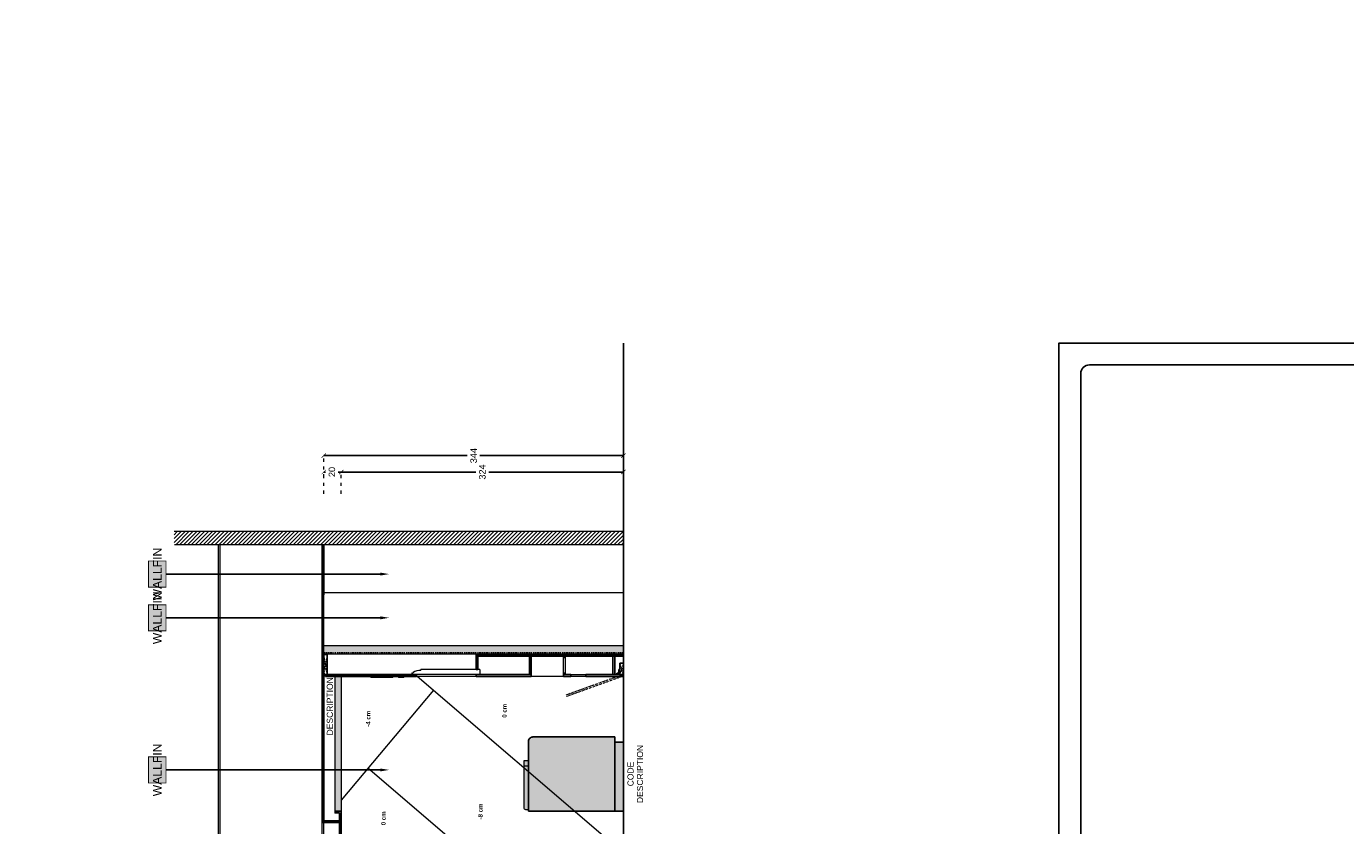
# Model space of a CAD drawing. Header units: centimetres. Extents: x -2854 to 18796, y -762 to 9238.
# Tile 64 of 166: x -1339 to 175, y 1927 to 2844. Entities that reach past the tile are written whole.
import ezdxf
from ezdxf import colors
from ezdxf.entities.mleader import LeaderData, LeaderLine
from ezdxf.enums import TextEntityAlignment as Align
from ezdxf.math import Vec2, Vec3

# ---------------------------------------------------------------- set-up
doc = ezdxf.new("R2010")
doc.units = ezdxf.units.CM
doc.header["$LTSCALE"] = 0.3
for name, pattern in [('ACAD_ISO03W100', [30, 12, -18]), ('CONTINU', [0]), ('DASHED', [0.6, 0.3, -0.3])]:
    doc.linetypes.add(name, pattern=pattern)
for name, color, linetype, lineweight in [('KK_ARC_WALL 0.13', 252, 'Continuous', 13), ('KK_ARC_WALL 0.2', 3, 'Continuous', 20), ('KK_ARC_WALL DETAIL 0.09', 253, 'Continuous', 9), ('KK_DIM', 253, 'Continuous', 5), ('KK_FUR_DET', 251, 'Continuous', 9), ('KK_FUR_PROJECTION', 9, 'ACAD_ISO03W100', 9), ('KK_FUR_TXT', 251, 'Continuous', 9), ('XR_DEM_GENERIC', 215, 'Continuous', 13), ('XR_EXIST_WALLS_0.05', 4, 'Continuous', 5), ('XR_EXIST_WALLS_0.2', 2, 'Continuous', 20)]:
    doc.layers.add(name, color=color, linetype=linetype, lineweight=lineweight)
doc.layers.add('KK_ARC_WALL HATCH', color=7, linetype='Continuous', true_color=0xc8c8c8)
doc.layers.add('KK_Defpoints', color=40, linetype='Continuous', plot=False)
for name, color, linetype in [('KK_FIN_WALLS', 7, 'Continuous'), ('KK_FUR_HATCH', 253, 'Continuous'), ('KK_NEW_WALLS 0.2', 3, 'Continuous'), ('MMT-LAYOUT ANNOTATION', 7, 'Continuous'), ('XR_EXIST_WALL_HATCH', 253, 'Continuous')]:
    doc.layers.add(name, color=color, linetype=linetype)
doc.styles.add('KIKO Milano_Bold', font='Arial Bold.ttf')
doc.styles.add('KIKO Milano_Light', font='Arial.ttf')
doc.styles.get("Standard").update_dxf_attribs({"font": 'Arial.ttf'})
doc.dimstyles.new('KIKO', dxfattribs={"dimtxt": 1.5, "dimasz": 1, "dimexe": 0, "dimexo": 2, "dimgap": 0.7, "dimtad": 0, "dimtih": 1, "dimtoh": 1, "dimdec": 0, "dimzin": 0, "dimtxsty": 'KIKO Milano_Light', "dimblk": 'ARCHTICK', "dimcen": 0.09, "dimadec": 1, "dimazin": 0, "dimtfac": 1, "dimtdec": 0, "dimtix": 1, "dimtofl": 0, "dimtmove": 0, "dimatfit": 3, "dimldrblk": 'ARCHTICK', "dimfxl": 5, "dimfxlon": 1, "dimtolj": 1, "dimtzin": 0, "dimlwe": 5, "dimarcsym": 0})

# ---------------------------------------------------------------- blocks, each defined once
blk = doc.blocks.new('_ArchTick')
at = {"color": 0, "linetype": 'ByBlock', "const_width": 0.15}
blk.add_lwpolyline([(-0.5, -0.5), (0.5, 0.5)], dxfattribs=at)
blk = doc.blocks.new('*D212')
at = {"layer": 'Defpoints', "color": 0, "transparency": 16777216}
for p in [(-977.8, 2332.7), (-977.8, 2123.5, 0), (-653.8, 2123.5)]:
    blk.add_point(p, dxfattribs=at)
at = {"layer": 'KK_DIM', "color": 0, "linetype": 'ACAD_ISO03W100', "lineweight": 5, "transparency": 16777216}
for p, q in [((-977.8, 2307.7), (-977.8, 2332.7)), ((-653.8, 2307.7), (-653.8, 2332.7))]:
    blk.add_line(p, q, dxfattribs=at)
at = {"layer": 'KK_DIM', "color": 0, "lineweight": -2, "transparency": 16777216}
for p, q in [((-977.8, 2332.7), (-823.1, 2332.7)), ((-653.8, 2332.7), (-808.5, 2332.7))]:
    blk.add_line(p, q, dxfattribs=at)
at = {"layer": 'KK_DIM', "color": 0, "lineweight": -2, "transparency": 16777216, "xscale": 5, "yscale": 5, "zscale": 5, "rotation": 180}
blk.add_blockref('_ArchTick', (-977.8, 2332.7), dxfattribs=at)
at = {"layer": 'KK_DIM', "color": 0, "lineweight": -2, "transparency": 16777216, "xscale": 5, "yscale": 5, "zscale": 5}
blk.add_blockref('_ArchTick', (-653.8, 2332.7), dxfattribs=at)
at = {"layer": 'KK_DIM', "color": 0, "transparency": 16777216, "insert": (-815.8, 2332.7), "char_height": 7.5, "attachment_point": 5, "rotation": 90, "style": 'KIKO Milano_Light'}
blk.add_mtext('\\A1;324', dxfattribs=at)
blk = doc.blocks.new('*D213')
at = {"layer": 'Defpoints', "color": 0, "transparency": 16777216}
for p in [(-997.8, 2332.7), (-997.8, 2123.5, 0), (-977.8, 2123.1, 0)]:
    blk.add_point(p, dxfattribs=at)
at = {"layer": 'KK_DIM', "color": 0, "linetype": 'ACAD_ISO03W100', "lineweight": 5, "transparency": 16777216}
for p, q in [((-997.8, 2307.7), (-997.8, 2332.7)), ((-977.8, 2307.7), (-977.8, 2332.7))]:
    blk.add_line(p, q, dxfattribs=at)
at = {"layer": 'KK_DIM', "color": 0, "lineweight": -2, "transparency": 16777216}
for p, q in [((-997.8, 2332.7), (-995.9, 2332.7)), ((-977.8, 2332.7), (-981.2, 2332.7))]:
    blk.add_line(p, q, dxfattribs=at)
at = {"layer": 'KK_DIM', "color": 0, "lineweight": -2, "transparency": 16777216, "xscale": 5, "yscale": 5, "zscale": 5, "rotation": 180}
blk.add_blockref('_ArchTick', (-997.8, 2332.7), dxfattribs=at)
at = {"layer": 'KK_DIM', "color": 0, "lineweight": -2, "transparency": 16777216, "xscale": 5, "yscale": 5, "zscale": 5}
blk.add_blockref('_ArchTick', (-977.8, 2332.7), dxfattribs=at)
at = {"layer": 'KK_DIM', "color": 0, "transparency": 16777216, "insert": (-988.5, 2332.7), "char_height": 7.5, "attachment_point": 5, "rotation": 90, "style": 'KIKO Milano_Light'}
blk.add_mtext('\\A1;20', dxfattribs=at)
blk = doc.blocks.new('*D214')
at = {"layer": 'Defpoints', "color": 0, "transparency": 16777216}
for p in [(-997.8, 2351.5), (-653.8, 2264.3), (-997.8, 2249.1)]:
    blk.add_point(p, dxfattribs=at)
at = {"layer": 'KK_DIM', "color": 0, "linetype": 'ACAD_ISO03W100', "lineweight": 5, "transparency": 16777216}
for p, q in [((-997.8, 2326.5), (-997.8, 2351.5)), ((-653.8, 2326.5), (-653.8, 2351.5))]:
    blk.add_line(p, q, dxfattribs=at)
at = {"layer": 'KK_DIM', "color": 0, "lineweight": -2, "transparency": 16777216}
for p, q in [((-997.8, 2351.5), (-833.1, 2351.5)), ((-653.8, 2351.5), (-818.5, 2351.5))]:
    blk.add_line(p, q, dxfattribs=at)
at = {"layer": 'KK_DIM', "color": 0, "lineweight": -2, "transparency": 16777216, "xscale": 5, "yscale": 5, "zscale": 5, "rotation": 180}
blk.add_blockref('_ArchTick', (-997.8, 2351.5), dxfattribs=at)
at = {"layer": 'KK_DIM', "color": 0, "lineweight": -2, "transparency": 16777216, "xscale": 5, "yscale": 5, "zscale": 5}
blk.add_blockref('_ArchTick', (-653.8, 2351.5), dxfattribs=at)
at = {"layer": 'KK_DIM', "color": 0, "transparency": 16777216, "insert": (-825.8, 2351.5), "char_height": 7.5, "attachment_point": 5, "rotation": 90, "style": 'KIKO Milano_Light'}
blk.add_mtext('\\A1;344', dxfattribs=at)
blk = doc.blocks.new('S-I-01 LOGO_SIDE')
at = {"layer": 'KK_FUR_HATCH', "true_color": 0x383e42}
h = blk.add_hatch(color=250, dxfattribs=at)
h.dxf.hatch_style = 1
h.paths.add_polyline_path([(0, -6.2), (1, -6.2), (1, 18.7), (0, 18.7)])
h.paths.add_polyline_path([(0, -18.7), (1, -18.7), (1, -13), (0, -13)])
for points in [[(0, -6.2), (1, -6.2), (1, 18.7), (0, 18.7)], [(0, -18.7), (1, -18.7), (1, -13), (0, -13)]]:
    blk.add_lwpolyline(points, close=True)
at = {"layer": 'Defpoints'}
blk.add_lwpolyline([(0, 23.7), (0, -24)], dxfattribs=at)

msp = doc.modelspace()

# ---------------------------------------------------------------- hatches: boundary and pattern name
at = {"layer": 'KK_ARC_WALL HATCH'}
h = msp.add_hatch(color=256, dxfattribs=at)
h.dxf.hatch_style = 1
h.paths.add_polyline_path([(-653.8, 2123.5), (-999.8, 2123.5), (-999.8, 2133.5), (-653.8, 2133.5)])
at = {"layer": 'KK_ARC_WALL HATCH', "true_color": 0xe2e3e4, "transparency": 33554687}
h = msp.add_hatch(color=254, dxfattribs=at)
h.dxf.hatch_style = 1
h.paths.add_polyline_path([(-977.8, 1943.5), (-984.8, 1943.5), (-984.8, 2098.1), (-977.8, 2098.1)])
at = {"layer": 'KK_FIN_WALLS', "true_color": 0xffffff}
h = msp.add_hatch(color=7, dxfattribs=at)
h.dxf.hatch_style = 1
h.paths.add_polyline_path([(-1199, 2200.5), (-1199, 2230.5), (-1179, 2230.5), (-1179, 2200.5)])
h = msp.add_hatch(color=7, dxfattribs=at)
h.dxf.hatch_style = 1
h.paths.add_polyline_path([(-1199, 2150.3), (-1199, 2180.3), (-1179, 2180.3), (-1179, 2150.3)])
h = msp.add_hatch(color=7, dxfattribs=at)
h.dxf.hatch_style = 1
h.paths.add_polyline_path([(-1199, 1975.7), (-1199, 2005.7), (-1179, 2005.7), (-1179, 1975.7)])
at = {"layer": 'KK_FUR_HATCH'}
h = msp.add_hatch(dxfattribs=at)
h.set_pattern_fill('ANSI31', color=8, scale=0.1, angle=90)
h.set_pattern_definition([(135, (-697.7858, 2125.08696), (-0.2245064, -0.2245064), [])])
h.paths.add_polyline_path([(-995.8, 2098.1), (-995.8, 2100.1), (-891.3, 2100.1), (-891.3, 2098.1)])
at = {"layer": 'KK_FUR_HATCH', "true_color": 0xf5f5f5}
h = msp.add_hatch(color=7, dxfattribs=at)
h.dxf.hatch_style = 1
edge = h.paths.add_edge_path()
edge.add_line((-762.8, 1943.5), (-663.8, 1943.5))
edge.add_line((-663.8, 1943.5), (-663.8, 2028.5))
edge.add_line((-663.8, 2028.5), (-757.8, 2028.5))
edge.add_arc((-757.8, 2023.5), 5, 90, 180)
edge.add_line((-762.8, 2023.5), (-762.8, 1943.5))
at = {"layer": 'KK_FUR_HATCH', "true_color": 0x1f1f1f}
h = msp.add_hatch(color=250, dxfattribs=at)
h.dxf.hatch_style = 1
h.paths.add_polyline_path([(-663.8, 1943.5), (-663.8, 2022.5), (-653.8, 2022.5), (-653.8, 1943.5)])
at = {"layer": 'KK_FUR_HATCH', "true_color": 0xdbdbdb}
h = msp.add_hatch(color=254, dxfattribs=at)
h.dxf.hatch_style = 1
edge = h.paths.add_edge_path()
edge.add_line((-762.8, 1945), (-765.8, 1945))
edge.add_arc((-765.8, 1947), 2, 180, 270, ccw=False)
edge.add_line((-767.8, 1947), (-767.8, 2001.5))
edge.add_line((-767.8, 2001.5), (-762.8, 2001.5))
edge.add_line((-762.8, 2001.5), (-762.8, 1945))
at = {"layer": 'XR_EXIST_WALL_HATCH'}
h = msp.add_hatch(dxfattribs=at)
h.set_pattern_fill('ANSI31', color=256)
h.set_pattern_definition([(45, (-153.785, 995.658), (-2.245064, 2.245064), [])])
h.paths.add_polyline_path([(-653.8, 2264.3), (-1169.7, 2264.3), (-1169.7, 2249.1), (-653.8, 2249.1)])

# ---------------------------------------------------------------- linework, layer by layer
for p, q in [((-657.8, 2106.1, 0), (-659.2, 2106.1, 0)), ((-659.2, 2106.1, 0), (-659.2, 2102.5, 0)), ((-658.1, 2106.1, 0), (-658.1, 2100.5, 0)), ((-657.8, 2101.3, 0), (-657.8, 2106.1, 0)), ((-759.8, 2100.1, 0), (-822.8, 2100.1, 0)), ((-722.8, 2098.1, 0), (-722.8, 2100.1, 0)), ((-696.8, 2100.1, 0), (-696.8, 2098.1, 0)), ((-662.3, 2100.1, 0), (-662.3, 2100.5, 0)), ((-662.3, 2100.5, 0), (-658.1, 2100.5, 0)), ((-658.1, 2100.1, 0), (-662.3, 2100.1, 0)), ((-659.2, 2102.5, 0), (-661.8, 2101.1, 0)), ((-661.8, 2100.5, 0), (-661.8, 2101.1, 0)), ((-658.1, 2100.5, 0), (-661.8, 2100.5, 0)), ((-658.1, 2104.4, 0), (-657.8, 2104.4, 0)), ((-658.1, 2102.9, 0), (-657.8, 2102.9, 0)), ((-658.1, 2101.3, 0), (-657.8, 2101.3, 0)), ((-658.1, 2100.5, 0), (-658.1, 2100.1, 0)), ((-654.8, 2100.1, 0), (-654.8, 2098.1, 0)), ((-762.8, 1943.5), (-756.8, 1943.5))]:
    msp.add_line(p, q)
for points in [[(-153.8, 995.7), (-153.8, 2480.7), (1946.2, 2480.7), (1946.2, 995.7)], [(-663.8, 1943.5), (-663.8, 2022.5), (-653.8, 2022.5), (-653.8, 1943.5)]]:
    msp.add_lwpolyline(points, close=True)
for points in [[(-128.8, 1030.7, 0.416298), (-118.7, 1020.7), (1731.2, 1020.7, -0.414214), (1721.2, 1030.7), (1721.2, 2455.7), (-118.8, 2455.7, 0.414213), (-128.8, 2445.7)], [(-762.8, 1943.5), (-663.8, 1943.5), (-663.8, 2028.5), (-757.8, 2028.5, 0.414214), (-762.8, 2023.5)]]:
    msp.add_lwpolyline(points, format="xyb", close=True)
at = {"elevation": 0}
for points in [[(-997.8, 2123.1), (-997.8, 2100.1), (-993.8, 2100.1), (-993.8, 2123.1)], [(-653.8, 2123.1), (-653.8, 2121.1), (-822.8, 2121.1), (-822.8, 2123.1)], [(-822.8, 2106.1), (-820.8, 2106.1), (-820.8, 2121.1), (-822.8, 2121.1)], [(-761.8, 2100.1), (-759.8, 2100.1), (-759.8, 2121.1), (-761.8, 2121.1)], [(-722.8, 2119.6), (-722.8, 2121.1), (-720.8, 2121.1), (-720.8, 2119.6)], [(-663.8, 2121.1), (-663.8, 2100.1), (-665.8, 2100.1), (-665.8, 2121.1)], [(-657.8, 2113.1), (-657.8, 2100.1), (-653.8, 2100.1), (-653.8, 2113.1)], [(-995.8, 2098.1), (-995.8, 2100.1), (-891.3, 2100.1), (-891.3, 2098.1)], [(-822.8, 2098.1), (-822.8, 2100.1), (-759.8, 2100.1), (-759.8, 2098.1)], [(-722.8, 2100.1), (-722.8, 2101.6), (-720.8, 2101.6), (-720.8, 2100.1)], [(-714.1, 2098.1), (-714.1, 2100.1), (-722.8, 2100.1), (-722.8, 2098.1)], [(-654.8, 2100.1), (-654.8, 2098.1), (-696.8, 2098.1), (-696.8, 2100.1)]]:
    msp.add_lwpolyline(points, close=True, dxfattribs=at)
at = {"layer": 'Defpoints', "linetype": 'ACAD_ISO03W100', "ltscale": 0.1, "elevation": 0}
msp.add_lwpolyline([(-997.8, 2094.4), (-997.8, 2125.1), (-653.8, 2125.1), (-653.8, 2055)], dxfattribs=at)
at = {"layer": 'Defpoints', "linetype": 'ACAD_ISO03W100', "ltscale": 0.1}
msp.add_lwpolyline([(-653.8, 1729.2), (-653.8, 1936.6)], dxfattribs=at)
at = {"layer": 'KK_ARC_WALL 0.13', "elevation": 0}
msp.add_lwpolyline([(-977.8, 1943.5), (-984.8, 1943.5), (-984.8, 2098.1), (-977.8, 2098.1)], close=True, dxfattribs=at)
at = {"layer": 'KK_ARC_WALL 0.2'}
msp.add_lwpolyline([(-653.8, 2123.5), (-999.8, 2123.5), (-999.8, 2133.5), (-653.8, 2133.5)], close=True, dxfattribs=at)
at = {"layer": 'KK_ARC_WALL DETAIL 0.09', "elevation": 0}
for points in [[(-663.5, 1903.5), (-890.5, 2098.1)], [(-872, 2082.3), (-977.8, 1956.1)]]:
    msp.add_lwpolyline(points, dxfattribs=at)
at = {"layer": 'KK_ARC_WALL DETAIL 0.09'}
msp.add_lwpolyline([(-843.3, 1903.5), (-947.2, 1992.6)], dxfattribs=at)
at = {"layer": 'KK_Defpoints'}
msp.add_lwpolyline([(-653.8, 995.7), (-653.8, 2480.7)], dxfattribs=at)
at = {"layer": 'KK_FIN_WALLS', "color": 193, "linetype": 'ByBlock', "lineweight": -2, "true_color": 0x9f7aa8, "const_width": 1}
for points in [[(-1199, 2200.5), (-1199, 2230.5), (-1179, 2230.5), (-1179, 2200.5)], [(-1199, 2150.3), (-1199, 2180.3), (-1179, 2180.3), (-1179, 2150.3)], [(-1199, 1975.7), (-1199, 2005.7), (-1179, 2005.7), (-1179, 1975.7)]]:
    msp.add_lwpolyline(points, close=True, dxfattribs=at)
at = {"layer": 'KK_FIN_WALLS', "color": 193, "linetype": 'ByBlock', "lineweight": -2, "true_color": 0x9f7aa8}
for points in [[(-932.8, 2215.5), (-1179, 2215.5)], [(-932.8, 2165.3), (-1179, 2165.3)], [(-932.8, 1990.7), (-1179, 1990.7)]]:
    msp.add_lwpolyline(points, dxfattribs=at)
at = {"layer": 'KK_FIN_WALLS', "color": 193, "true_color": 0x9f7aa8}
for points in [[(-932.8, 2217.2), (-922.8, 2215.5), (-932.8, 2213.8)], [(-932.8, 2167), (-922.8, 2165.3), (-932.8, 2163.6)], [(-932.8, 1992.3), (-922.8, 1990.7), (-932.8, 1989)]]:
    msp.add_solid(points, dxfattribs=at)
at = {"layer": 'KK_FUR_DET'}
for p, q in [((-886.3, 2105.2, 0), (-886.3, 2105.9, 0)), ((-818.7, 2106.1, 0), (-886.1, 2106.1, 0)), ((-818.6, 2106, 0), (-818.6, 2100.2, 0)), ((-896.8, 2101.9, 0), (-896.8, 2100.2, 0)), ((-896.6, 2102.1, 0), (-895.5, 2102.1, 0)), ((-822.8, 2100.1, 0), (-891.3, 2100.1, 0)), ((-767.8, 1995.5), (-762.8, 1995.5))]:
    msp.add_line(p, q, dxfattribs=at)
at = {"layer": 'KK_FUR_DET', "linetype": 'CONTINU', "ltscale": 0.05, "elevation": 0}
for points in [[(-722.8, 2101.6), (-722.8, 2119.6)], [(-720.8, 2119.6), (-720.8, 2101.6)], [(-822.8, 2098.1), (-891.3, 2098.1)], [(-722.8, 2098.1), (-759.8, 2098.1)], [(-714.1, 2100.1), (-696.8, 2100.1)], [(-696.8, 2098.1), (-714.1, 2098.1)]]:
    msp.add_lwpolyline(points, dxfattribs=at)
at = {"layer": 'KK_FUR_DET', "elevation": 0}
msp.add_lwpolyline([(-762.8, 1945), (-765.8, 1945, -0.414214), (-767.8, 1947), (-767.8, 2001.5), (-762.8, 2001.5)], format="xyb", close=True, dxfattribs=at)
at = {"layer": 'KK_FUR_DET'}
for centre, radius, start, end in [((-886.1, 2105.9, 0), 0.2, 90, 180), ((-818.7, 2106, 0), 0.1, 0, 90), ((-896.6, 2101.9, 0), 0.2, 90, 180), ((-896.7, 2100.2, 0), 0.1, 180, 270), ((-895.5, 2102.3, 0), 0.2, 270, 342.7902), ((-895.1, 2102.2, 0), 0.2, 123.8843, 162.7902), ((-886.5, 2089.4, 0), 15.6, 89.8546, 123.8843), ((-886.5, 2105.2, 0), 0.2, 270, 0), ((-818.7, 2100.2, 0), 0.1, 270, 0)]:
    msp.add_arc(centre, radius, start, end, dxfattribs=at)
at = {"layer": 'KK_FUR_PROJECTION', "linetype": 'ACAD_ISO03W100', "ltscale": 0.1}
for p, q in [((-993.8, 2100.1, 0), (-997.8, 2123.1, 0)), ((-993.8, 2123.1, 0), (-997.8, 2100.1, 0)), ((-653.8, 2100.1, 0), (-657.8, 2113.1, 0)), ((-653.8, 2113.1, 0), (-657.8, 2100.1, 0)), ((-653.8, 2100.1, 0), (-657.8, 2113.1, 0)), ((-653.8, 2113.1, 0), (-657.8, 2100.1, 0))]:
    msp.add_line(p, q, dxfattribs=at)
at = {"layer": 'KK_FUR_PROJECTION', "linetype": 'ACAD_ISO03W100', "ltscale": 0.1, "elevation": 0}
msp.add_lwpolyline([(-718.8, 2075.1), (-719.4, 2077), (-655.5, 2100), (-654.8, 2098.1)], close=True, dxfattribs=at)
at = {"layer": 'KK_NEW_WALLS 0.2'}
for points in [[(-653.8, 2288.3), (-653.8, 1173.8)], [(-998, 2133.5), (-997.8, 2249.1)]]:
    msp.add_lwpolyline(points, dxfattribs=at)
at = {"layer": 'KK_NEW_WALLS 0.2', "elevation": 0}
for points in [[(-999.8, 1930.4), (-999.8, 2249.1)], [(-997.8, 1932.4), (-997.8, 2123.5)], [(-977.8, 1943.5), (-984.8, 1943.5), (-984.8, 1941.4), (-979.8, 1941.4), (-979.8, 1905.4), (-984.8, 1905.4), (-984.8, 1903.4), (-977.8, 1903.4), (-977.8, 1943.5)], [(-979.8, 1930.4), (-999.8, 1930.4)], [(-979.8, 1932.4), (-997.8, 1932.4)]]:
    msp.add_lwpolyline(points, dxfattribs=at)
at = {"layer": 'XR_DEM_GENERIC'}
for points in [[(-1118.8, 1258.7), (-1118.8, 2249.1)], [(-1116.8, 1258.7), (-1116.8, 2249.1)], [(-999.8, 1258.7), (-999.8, 2249.1)], [(-997.8, 1258.7), (-997.8, 2249.1)]]:
    msp.add_lwpolyline(points, dxfattribs=at)
at = {"layer": 'XR_EXIST_WALLS_0.05'}
msp.add_lwpolyline([(-653.8, 2193.8), (-997.8, 2193.8)], dxfattribs=at)
at = {"layer": 'XR_EXIST_WALLS_0.2'}
for points in [[(-653.8, 2264.3), (-1169.7, 2264.3)], [(-653.8, 2249.1), (-1169.3, 2249.1)]]:
    msp.add_lwpolyline(points, dxfattribs=at)

# ---------------------------------------------------------------- block references
at = {"xscale": -1, "rotation": 89.99999999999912}
msp.add_blockref('S-I-01 LOGO_SIDE', (-924.9, 2098.1, 0), dxfattribs=at)

# ---------------------------------------------------------------- texts
at = {"layer": 'KK_ARC_WALL DETAIL 0.09', "char_height": 5, "attachment_point": 1, "rotation": 90, "style": 'KIKO Milano_Bold'}
for s, insert in [('0 cm', (-792.9, 2050.6)), ('-4 cm', (-949.3, 2040.2)), ('0 cm', (-931.8, 1927.1)), ('-8 cm', (-820.5, 1933.8))]:
    msp.add_mtext_dynamic_manual_height_columns(s, width=27.048, gutter_width=12.5, heights=[0], dxfattribs=dict(at, insert=insert))
at = {"layer": 'KK_FIN_WALLS', "color": 18, "true_color": 0x000000, "style": 'KIKO Milano_Light'}
for p in [(-1189, 2215.5), (-1189, 2165.3), (-1189, 1990.7)]:
    msp.add_attdef('WALLFIN', text='XX', height=10, rotation=90, dxfattribs=at).set_placement(p, align=Align.MIDDLE_CENTER)
at = {"layer": 'KK_FUR_TXT', "lineweight": 30, "flags": 63}
for p in [(-547.5, 1529.4), (-547.5, 1372)]:
    msp.add_attdef('DESCRIPTION', text='#############', height=7, rotation=90, dxfattribs=at).set_placement(p, align=Align.MIDDLE_CENTER)
msp.add_attdef('DESCRIPTION', text='#######', height=7, rotation=90, dxfattribs=at).set_placement((-602.5, 1835.7, 0), align=Align.TOP_CENTER)
at = {"layer": 'KK_FUR_TXT', "style": 'KIKO Milano_Light'}
msp.add_attdef('DESCRIPTION', text='SILVER LOGO', height=7, rotation=90, dxfattribs=at).set_placement((-994.4, 2030.3, 0), align=Align.TOP_LEFT)
for tag, text, p in [('DESCRIPTION', '#######', (-634.8, 1986, 0)), ('CODE', '#############', (-645.7, 1986, 0))]:
    msp.add_attdef(tag, text=text, height=7, rotation=90, dxfattribs=at).set_placement(p, align=Align.MIDDLE_CENTER)

# ---------------------------------------------------------------- dimensions: what is measured, and where the dimension line sits
at = {"layer": 'KK_DIM'}
for base, p1, p2, picture, middle in [((-997.8, 2351.5), (-653.8, 2264.3), (-997.8, 2249.1), '*D214', (-825.8, 2351.5)), ((-997.8, 2332.7), (-977.8, 2123.1, 0), (-997.8, 2123.5, 0), '*D213', (-988.5, 2332.7)), ((-977.8, 2332.7), (-653.8, 2123.5), (-977.8, 2123.5, 0), '*D212', (-815.8, 2332.7))]:
    dim = msp.add_linear_dim(base=base, p1=p1, p2=p2, dimstyle='KIKO', override={"dimscale": 0, "dimpost": '\\X', "dimcen": 0.0018}, dxfattribs=at)
    dim.commit()
    dim.dimension.update_dxf_attribs({"geometry": picture, "text_midpoint": middle, "dimtype": 160, "text_rotation": 90})

# ---------------------------------------------------------------- leaders
at = {"ltscale": 0.5}
ml = msp.add_multileader_mtext('Standard', dxfattribs=at)
ml.set_content('{\\fAvenir LT Std 35 Light|b1|i0|c0|p34;BOH}', color=256, style='KIKO Milano_Light')
ml.set_leader_properties(color=256)
ml.build(insert=Vec2(0, 0))
ml.multileader.update_dxf_attribs({"dogleg_length": 0.36, "arrow_head_size": 0.5})
ctx = ml.context
ctx.base_point, ctx.char_height, ctx.arrow_head_size, ctx.landing_gap_size, ctx.plane_origin = Vec3(-2720.9, 2835.8), 1.2, 0.5, 0.604, Vec3(-725.1, 1552.8)
notes = []
notes.append((ctx, [(0, (0, 0, 0), (0, 0), (1, 0), 1, [])]))
ctx.mtext.insert, ctx.mtext.rotation, ctx.mtext.width = Vec3(-2720.3, 2836.6), -4.712389, 6.739
ml = msp.add_multileader_mtext('Standard', dxfattribs=at)
ml.set_content('{\\fAvenir LT Std 35 Light|b1|i0|c0|p34;KIKO\\PSALES AREA}', color=256, style='KIKO Milano_Light')
ml.set_leader_properties(color=256)
ml.build(insert=Vec2(0, 0))
ml.multileader.update_dxf_attribs({"dogleg_length": 0.36, "arrow_head_size": 0.5})
ctx = ml.context
ctx.base_point, ctx.char_height, ctx.arrow_head_size, ctx.landing_gap_size, ctx.plane_origin = Vec3(-2706.9, 2836), 1.2, 0.5, 0.604, Vec3(-712.2, 1552.9)
ctx.text_align_type = 1
notes.append((ctx, [(0, (0, 0, 0), (0, 0), (1, 0), 1, [])]))
ctx.mtext.insert, ctx.mtext.rotation, ctx.mtext.width, ctx.mtext.alignment = Vec3(-2700.4, 2836.8), -4.712389, 12.827, 2
at = {"color": 1, "linetype": 'DASHED', "ltscale": 0.05}
ml = msp.add_multileader_mtext('Standard', dxfattribs=at)
ml.set_content('LEASE LINE', color=1, style='KIKO Milano_Light')
ml.set_leader_properties(color=256)
ml.build(insert=Vec2(0, 0))
ml.multileader.update_dxf_attribs({"dogleg_length": 0.36, "arrow_head_size": 1.21})
ctx = ml.context
ctx.base_point, ctx.char_height, ctx.arrow_head_size, ctx.landing_gap_size, ctx.plane_origin, ctx.plane_x_axis, ctx.plane_y_axis = Vec3(-2540.2, 2829.7), 1.4, 1.21, 0.604, Vec3(-1264.8, 4822.7), Vec3(0, 1), Vec3(-1, 0)
notes.append((ctx, [(0, (0, 0, 0), (0, 0), (1, 0), 1, [])]))
ctx.mtext.insert, ctx.mtext.text_direction, ctx.mtext.rotation, ctx.mtext.width = Vec3(-2540.6, 2830.4), Vec3(0, 1), -3.141593, 13.936
ml = msp.add_multileader_mtext('Standard')
ml.set_content('{\\fAvenir LT Std 55 Roman|b0|i0|c0|p34;\\H0.83333x;DETAIL 01_FLOORING\\P\\fAvenir LT Std 35 Light|b0|i0|c0|p34;\\H0.8x;SCALE 1:5}', color=256, style='KIKO Milano_Light')
ml.set_leader_properties(color=256)
ml.build(insert=Vec2(0, 0))
ml.multileader.update_dxf_attribs({"dogleg_length": 0.36, "arrow_head_size": 1.21})
ctx = ml.context
ctx.base_point, ctx.char_height, ctx.arrow_head_size, ctx.landing_gap_size, ctx.plane_origin = Vec3(-2728, 2829.7), 1.2, 1.21, 0.604, Vec3(-735.1, 1546)
notes.append((ctx, [(0, (0, 0, 0), (0, 0), (1, 0), 1, [])]))
ctx.mtext.insert, ctx.mtext.rotation, ctx.mtext.width = Vec3(-2727.4, 2830.3), -4.712389, 44.13
ml = msp.add_multileader_mtext('Standard')
ml.set_content('{\\fAvenir LT Std 55 Roman|b1|i0|c0|p34;\\H0.83333x;DETAIL 01_CEILING\\P\\fAvenir LT Std 35 Light|b0|i0|c0|p34;\\H0.8x;SCALE 1:5}', color=256, style='KIKO Milano_Light')
ml.set_leader_properties(color=256)
ml.build(insert=Vec2(0, 0))
ml.multileader.update_dxf_attribs({"dogleg_length": 0.36, "arrow_head_size": 1.21})
ctx = ml.context
ctx.base_point, ctx.char_height, ctx.arrow_head_size, ctx.landing_gap_size, ctx.plane_origin = Vec3(-2651.3, 2821.7), 1.2, 1.21, 0.604, Vec3(-661.2, 1546.6)
notes.append((ctx, [(0, (0, 0, 0), (0, 0), (1, 0), 1, [])]))
ctx.mtext.insert, ctx.mtext.rotation, ctx.mtext.width = Vec3(-2650.7, 2822.3), -4.712389, 44.13
ml = msp.add_multileader_mtext('Standard')
ml.set_content('{\\fAvenir LT Std 55 Roman|b1|i0|c0|p34;\\H0.83333x;DETAIL 01_CEILING\\P\\fAvenir LT Std 35 Light|b0|i0|c0|p34;\\H0.8x;SCALE 1:5}', color=256, style='KIKO Milano_Light')
ml.set_leader_properties(color=256)
ml.build(insert=Vec2(0, 0))
ml.multileader.update_dxf_attribs({"dogleg_length": 0.36, "arrow_head_size": 1.21})
ctx = ml.context
ctx.base_point, ctx.char_height, ctx.arrow_head_size, ctx.landing_gap_size, ctx.plane_origin = Vec3(-2632.8, 2825.6), 1.2, 1.21, 0.604, Vec3(-639.9, 1542.2)
notes.append((ctx, [(0, (0, 0, 0), (0, 0), (1, 0), 1, [])]))
ctx.mtext.insert, ctx.mtext.rotation, ctx.mtext.width = Vec3(-2632.2, 2826.2), -4.712389, 44.13
ml = msp.add_multileader_mtext('Standard')
ml.set_content('{\\fAvenir LT Std 55 Roman|b1|i0|c0|p34;\\H0.83333x;DETAIL 04_CEILING\\P\\fAvenir LT Std 35 Light|b0|i0|c0|p34;\\H0.8x;SCALE 1:5}', color=256, style='KIKO Milano_Light')
ml.set_leader_properties(color=256)
ml.build(insert=Vec2(0, 0))
ml.multileader.update_dxf_attribs({"dogleg_length": 0.36, "arrow_head_size": 1.21})
ctx = ml.context
ctx.base_point, ctx.char_height, ctx.arrow_head_size, ctx.landing_gap_size, ctx.plane_origin = Vec3(-2560.3, 2825.4), 1.2, 1.21, 0.604, Vec3(-567.3, 1550.3)
notes.append((ctx, [(0, (0, 0, 0), (0, 0), (1, 0), 1, [])]))
ctx.mtext.insert, ctx.mtext.rotation, ctx.mtext.width = Vec3(-2559.7, 2826), -4.712389, 44.13
at = {"ltscale": 0.5}
ml = msp.add_multileader_mtext('Standard', dxfattribs=at)
ml.set_content('{\\fAvenir LT Std 35 Light|b1|i0|c0|p34;KIKO\\PSALES AREA}', color=256, style='KIKO Milano_Light')
ml.set_leader_properties(color=256)
ml.build(insert=Vec2(0, 0))
ml.multileader.update_dxf_attribs({"dogleg_length": 2.85, "arrow_head_size": 0.7, "scale": 0.1})
ctx = ml.context
ctx.base_point, ctx.scale, ctx.char_height, ctx.arrow_head_size, ctx.landing_gap_size, ctx.plane_origin = Vec3(-2714.9, 2786.4), 0.1, 1.2, 0.7, 0.6, Vec3(-4704, 1503.4)
ctx.text_align_type = 1
notes.append((ctx, [(0, (0, 0, 0), (0, 0), (1, 0), 1, [])]))
ctx.mtext.insert, ctx.mtext.rotation, ctx.mtext.width, ctx.mtext.alignment = Vec3(-2709.5, 2787), -4.712389, 12.301, 2
ml = msp.add_multileader_mtext('Standard')
ml.set_content('{\\fAvenir LT Std 55 Roman|b1|i0|c0|p34;\\H0.66667x;DETAIL 02_FLOORING\\P\\fAvenir LT Std 35 Light|b0|i0|c0|p34;\\H0.8x;SCALE 1:5}', color=256, style='KIKO Milano_Light')
ml.set_leader_properties(color=256)
ml.build(insert=Vec2(0, 0))
ml.multileader.update_dxf_attribs({"dogleg_length": 0.36, "arrow_head_size": 1.21})
ctx = ml.context
ctx.base_point, ctx.char_height, ctx.arrow_head_size, ctx.landing_gap_size, ctx.plane_origin = Vec3(-2728, 2780.6), 1.5, 1.21, 0.604, Vec3(-735.1, 1497.1)
notes.append((ctx, [(0, (0, 0, 0), (0, 0), (1, 0), 1, [])]))
ctx.mtext.insert, ctx.mtext.rotation, ctx.mtext.width = Vec3(-2727.4, 2781.4), -4.712389, 44.13
ml = msp.add_multileader_mtext('Standard')
ml.set_content('{\\fAvenir LT Std 55 Roman|b1|i0|c0|p34;\\H0.83333x;DETAIL 02_CEILING\\P\\fAvenir LT Std 35 Light|b0|i0|c0|p34;\\H0.8x;SCALE 1:5}', color=256, style='KIKO Milano_Light')
ml.set_leader_properties(color=256)
ml.build(insert=Vec2(0, 0))
ml.multileader.update_dxf_attribs({"dogleg_length": 0.36, "arrow_head_size": 1.21})
ctx = ml.context
ctx.base_point, ctx.char_height, ctx.arrow_head_size, ctx.landing_gap_size, ctx.plane_origin = Vec3(-2651.3, 2757.4), 1.2, 1.21, 0.604, Vec3(-661.2, 1482.3)
notes.append((ctx, [(0, (0, 0, 0), (0, 0), (1, 0), 1, [])]))
ctx.mtext.insert, ctx.mtext.rotation, ctx.mtext.width = Vec3(-2650.7, 2758), -4.712389, 44.13
ml = msp.add_multileader_mtext('Standard')
ml.set_content('{\\fAvenir LT Std 55 Roman|b1|i0|c0|p34;\\H0.83333x;DETAIL 02_CEILING\\P\\fAvenir LT Std 35 Light|b0|i0|c0|p34;\\H0.8x;SCALE 1:5}', color=256, style='KIKO Milano_Light')
ml.set_leader_properties(color=256)
ml.build(insert=Vec2(0, 0))
ml.multileader.update_dxf_attribs({"dogleg_length": 0.36, "arrow_head_size": 1.21})
ctx = ml.context
ctx.base_point, ctx.char_height, ctx.arrow_head_size, ctx.landing_gap_size, ctx.plane_origin = Vec3(-2632.6, 2765.3), 1.2, 1.21, 0.604, Vec3(-639.7, 1490.2)
notes.append((ctx, [(0, (0, 0, 0), (0, 0), (1, 0), 1, [])]))
ctx.mtext.insert, ctx.mtext.rotation, ctx.mtext.width = Vec3(-2632, 2765.9), -4.712389, 44.13
ml = msp.add_multileader_mtext('Standard')
ml.set_content('{\\fAvenir LT Std 55 Roman|b1|i0|c0|p34;\\H0.66667x;DETAIL 03_FLOORING\\P\\fAvenir LT Std 35 Light|b0|i0|c0|p34;\\H0.8x;SCALE 1:5}', color=256, style='KIKO Milano_Light')
ml.set_leader_properties(color=256)
ml.build(insert=Vec2(0, 0))
ml.multileader.update_dxf_attribs({"dogleg_length": 0.36, "arrow_head_size": 1.21})
ctx = ml.context
ctx.base_point, ctx.char_height, ctx.arrow_head_size, ctx.landing_gap_size, ctx.plane_origin = Vec3(-2704.4, 2711.2), 1.5, 1.21, 0.604, Vec3(-711.4, 1427.7)
notes.append((ctx, [(0, (0, 0, 0), (0, 0), (1, 0), 1, [])]))
ctx.mtext.insert, ctx.mtext.rotation, ctx.mtext.width = Vec3(-2703.8, 2712), -4.712389, 44.13
ml = msp.add_multileader_mtext('Standard', dxfattribs=at)
ml.set_content('{\\fAvenir LT Std 35 Light|b1|i0|c0|p34;BOH}', color=256, style='KIKO Milano_Light')
ml.set_leader_properties(color=256)
ml.build(insert=Vec2(0, 0))
ml.multileader.update_dxf_attribs({"dogleg_length": 2.85, "arrow_head_size": 0.7})
ctx = ml.context
ctx.base_point, ctx.char_height, ctx.arrow_head_size, ctx.landing_gap_size, ctx.plane_origin = Vec3(-2697.3, 2717.5), 1.4, 0.7, 0.604, Vec3(-701.5, 1434.4)
notes.append((ctx, [(0, (0, 0, 0), (0, 0), (1, 0), 1, [])]))
ctx.mtext.insert, ctx.mtext.rotation, ctx.mtext.width = Vec3(-2696.7, 2718.2), -4.712389, 6.739
ml = msp.add_multileader_mtext('Standard', dxfattribs=at)
ml.set_content('{\\fAvenir LT Std 35 Light|b1|i0|c0|p34;KIKO\\PSALES AREA}', color=256, style='KIKO Milano_Light')
ml.set_leader_properties(color=256)
ml.build(insert=Vec2(0, 0))
ml.multileader.update_dxf_attribs({"dogleg_length": 0.36, "arrow_head_size": 0.5})
ctx = ml.context
ctx.base_point, ctx.char_height, ctx.arrow_head_size, ctx.landing_gap_size, ctx.plane_origin = Vec3(-2683.3, 2717.7), 1.4, 0.5, 0.604, Vec3(-688.6, 1434.6)
ctx.text_align_type = 1
notes.append((ctx, [(0, (0, 0, 0), (0, 0), (1, 0), 1, [])]))
ctx.mtext.insert, ctx.mtext.rotation, ctx.mtext.width, ctx.mtext.alignment = Vec3(-2676.8, 2718.4), -4.712389, 12.827, 2
ml = msp.add_multileader_mtext('Standard')
ml.set_content('{\\fAvenir LT Std 55 Roman|b1|i0|c0|p34;\\H0.83333x;DETAIL 01_CEILING\\P\\fAvenir LT Std 35 Light|b0|i0|c0|p34;\\H0.8x;SCALE 1:5}', color=256, style='KIKO Milano_Light')
ml.set_leader_properties(color=256)
ml.build(insert=Vec2(0, 0))
ml.multileader.update_dxf_attribs({"dogleg_length": 0.36, "arrow_head_size": 1.21})
ctx = ml.context
ctx.base_point, ctx.char_height, ctx.arrow_head_size, ctx.landing_gap_size, ctx.plane_origin = Vec3(-2632.9, 2710.9), 1.2, 1.21, 0.604, Vec3(-642.8, 1435.8)
notes.append((ctx, [(0, (0, 0, 0), (0, 0), (1, 0), 1, [])]))
ctx.mtext.insert, ctx.mtext.rotation, ctx.mtext.width = Vec3(-2632.3, 2711.6), -4.712389, 44.13
ml = msp.add_multileader_mtext('Standard')
ml.set_content('{\\fAvenir LT Std 55 Roman|b1|i0|c0|p34;\\H0.83333x;DETAIL 02_CEILING\\P\\fAvenir LT Std 35 Light|b0|i0|c0|p34;\\H0.8x;SCALE 1:5}', color=256, style='KIKO Milano_Light')
ml.set_leader_properties(color=256)
ml.build(insert=Vec2(0, 0))
ml.multileader.update_dxf_attribs({"dogleg_length": 0.36, "arrow_head_size": 1.21})
ctx = ml.context
ctx.base_point, ctx.char_height, ctx.arrow_head_size, ctx.landing_gap_size, ctx.plane_origin = Vec3(-2561.4, 2710.9), 1.2, 1.21, 0.604, Vec3(-571.3, 1435.8)
notes.append((ctx, [(0, (0, 0, 0), (0, 0), (1, 0), 1, [])]))
ctx.mtext.insert, ctx.mtext.rotation, ctx.mtext.width = Vec3(-2560.8, 2711.6), -4.712389, 44.13
at = {"layer": 'MMT-LAYOUT ANNOTATION'}
ml = msp.add_multileader_mtext('Standard', dxfattribs=at)
ml.set_content('LED DRIVE\\PON CEILING', color=256)
ml.set_leader_properties(color=256)
ml.build(insert=Vec2(0, 0))
ml.multileader.update_dxf_attribs({"dogleg_length": 3.2, "arrow_head_size": 2.4, "scale": 20})
ctx = ml.context
ctx.base_point, ctx.scale, ctx.char_height, ctx.arrow_head_size, ctx.landing_gap_size, ctx.plane_origin = Vec3(-2623.5, 2679.7), 20, 3, 2.4, 1.6, Vec3(-2465.3, 2771.8)
notes.append((ctx, [(1, (1, 1, 0), (-2626.7, 2679.7), (1, 0), 3.2, [(1, [(-2626.7, 2652.3)], 0, [])])]))
ctx.mtext.insert, ctx.mtext.rotation, ctx.mtext.width, ctx.mtext.flow_direction = Vec3(-2621.9, 2681.2), -4.712389, 136.428, 5
ml = msp.add_multileader_mtext('Standard', dxfattribs=at)
ml.set_content('LED LIGHTS 4000°K ', color=256)
ml.set_leader_properties(color=256)
ml.build(insert=Vec2(0, 0))
ml.multileader.update_dxf_attribs({"dogleg_length": 3.2, "arrow_head_size": 2.4, "scale": 20})
ctx = ml.context
ctx.base_point, ctx.scale, ctx.char_height, ctx.arrow_head_size, ctx.landing_gap_size, ctx.plane_origin = Vec3(-2710.1, 2629.3), 20, 3, 2.4, 1.6, Vec3(-2826, 2711.7)
notes.append((ctx, [(1, (1, 1, 0), (-2664.6, 2629.3), (-1, 0), 3.2, [(1, [(-2640.9, 2616.6)], 0, [])])]))
ctx.mtext.insert, ctx.mtext.rotation, ctx.mtext.width, ctx.mtext.flow_direction = Vec3(-2704.2, 2630.8), -4.712389, 136.428, 5
ml = msp.add_multileader_mtext('Standard', dxfattribs=at)
ml.set_content('OPALINE METHACRYLATE ', color=256)
ml.set_leader_properties(color=256)
ml.build(insert=Vec2(0, 0))
ml.multileader.update_dxf_attribs({"dogleg_length": 3.2, "arrow_head_size": 2.4, "scale": 20})
ctx = ml.context
ctx.base_point, ctx.scale, ctx.char_height, ctx.arrow_head_size, ctx.landing_gap_size, ctx.plane_origin = Vec3(-2724, 2610.7), 20, 3, 2.4, 1.6, Vec3(-2826, 2702.8)
notes.append((ctx, [(1, (1, 1, 0), (-2664.7, 2610.7), (-1, 0), 3.2, [(1, [(-2645.1, 2610.7)], 0, [])])]))
ctx.mtext.insert, ctx.mtext.rotation, ctx.mtext.width, ctx.mtext.flow_direction = Vec3(-2716.4, 2612.3), -4.712389, 136.428, 5
ml = msp.add_multileader_mtext('Standard', dxfattribs=at)
ml.set_content('METAL CARTER\\PWHITE NCS S 1000-N', color=256)
ml.set_leader_properties(color=256)
ml.build(insert=Vec2(0, 0))
ml.multileader.update_dxf_attribs({"dogleg_length": 3.2, "arrow_head_size": 2.4, "scale": 20})
ctx = ml.context
ctx.base_point, ctx.scale, ctx.char_height, ctx.arrow_head_size, ctx.landing_gap_size, ctx.plane_origin = Vec3(-2713, 2589.6), 20, 3, 2.4, 1.6, Vec3(-2826, 2681.7)
notes.append((ctx, [(1, (1, 1, 0), (-2664.7, 2589.6), (-1, 0), 3.2, [(1, [(-2642.3, 2589.6)], 0, [])])]))
ctx.mtext.insert, ctx.mtext.rotation, ctx.mtext.width, ctx.mtext.flow_direction = Vec3(-2707.4, 2591.2), -4.712389, 136.428, 5
ml = msp.add_multileader_mtext('Standard', dxfattribs=at)
ml.set_content('SIGNAGE\\POPALINE METHACRYLATE\\PLED LIGHTS 4000°K\\PDEPTH 25MM', color=256)
ml.set_leader_properties(color=256)
ml.build(insert=Vec2(0, 0))
ml.multileader.update_dxf_attribs({"dogleg_length": 3.2, "arrow_head_size": 2.4, "scale": 20})
ctx = ml.context
ctx.base_point, ctx.scale, ctx.char_height, ctx.arrow_head_size, ctx.landing_gap_size, ctx.plane_origin = Vec3(-2747.4, 2517.3), 20, 3, 2.4, 1.6, Vec3(-2849.5, 2604.6)
notes.append((ctx, [(1, (1, 1, 0), (-2688.1, 2517.3), (-1, 0), 3.2, [(1, [(-2688.1, 2485.1)], 0, [])])]))
ctx.mtext.insert, ctx.mtext.rotation, ctx.mtext.width, ctx.mtext.flow_direction = Vec3(-2739.8, 2518.8), -4.712389, 136.428, 5
ml = msp.add_multileader_mtext('Standard', dxfattribs=at)
ml.set_content('LOGO GLUED ON THE GLASS\\PWITH JIG FOR POSITIONING\\PLED LIGHTS 4000°K', color=256)
ml.set_leader_properties(color=256)
ml.build(insert=Vec2(0, 0))
ml.multileader.update_dxf_attribs({"dogleg_length": 3.2, "arrow_head_size": 2.4, "scale": 20})
ctx = ml.context
ctx.base_point, ctx.scale, ctx.char_height, ctx.arrow_head_size, ctx.landing_gap_size, ctx.plane_origin = Vec3(-2616.6, 2361.5), 20, 3, 2.4, 1.6, Vec3(-2458.4, 2453.5)
notes.append((ctx, [(1, (1, 1, 0), (-2619.8, 2361.5), (1, 0), 3.2, [(1, [(-2619.8, 2334)], 0, [])])]))
ctx.mtext.insert, ctx.mtext.rotation, ctx.mtext.width, ctx.mtext.flow_direction = Vec3(-2615, 2363), -4.712389, 136.428, 5
for ctx, leaders in notes:
    for number, flags, end, landing, length, lines in leaders:
        leader = LeaderData()
        leader.index, (leader.has_last_leader_line, leader.has_dogleg_vector, leader.attachment_direction) = number, flags
        leader.last_leader_point, leader.dogleg_vector, leader.dogleg_length = Vec3(end), Vec3(landing), length
        for number, points, colour, breaks in lines:
            line = LeaderLine()
            line.index, line.vertices, line.color, line.breaks = number, Vec3.list(points), colors.encode_raw_color(colour), breaks
            leader.lines.append(line)
        ctx.leaders.append(leader)

doc.saveas('drawing.dxf')
